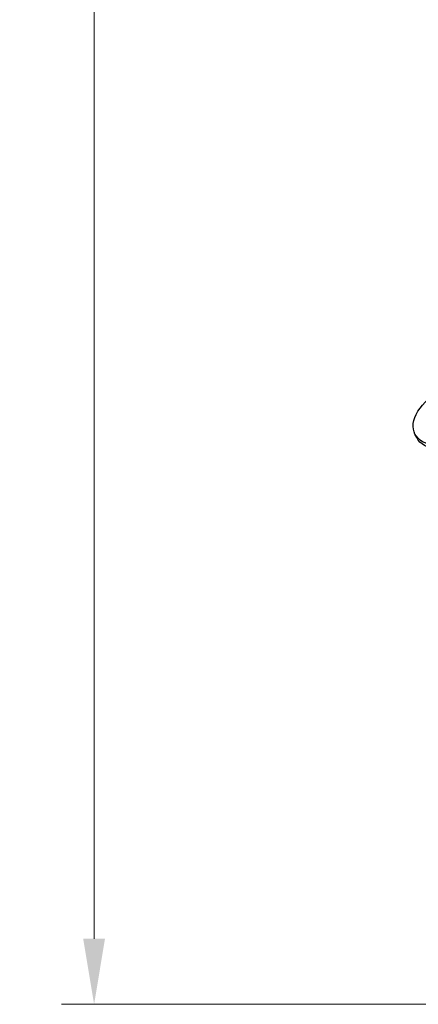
# Model space of a CAD drawing. Extents: x 0 to 796, y 0 to 496.
# Tile 142 of 242: x 336 to 348, y 191 to 221. Entities that reach past the tile are written whole.
import ezdxf

# ---------------------------------------------------------------- set-up
doc = ezdxf.new("R2010")
doc.units = 0
doc.header["$LTSCALE"] = 12
doc.header["$MEASUREMENT"] = 0
doc.header["$PDMODE"] = 1
doc.layers.get('Defpoints').update_dxf_attribs({"linetype": 'CONTINUOUS'})
doc.layers.add('D', color=2, linetype='CONTINUOUS')
doc.layers.add('Q', color=4, linetype='CONTINUOUS')
doc.styles.get("Standard").update_dxf_attribs({"font": 'SIMPLEX.SHX', "width": 0.875})
doc.dimstyles.new('STANDARD$0', dxfattribs={"dimscale": 32, "dimtxt": 0.09375, "dimasz": 0.0625, "dimexe": 0.03125, "dimexo": 0.03125, "dimgap": 0.03125, "dimtad": 1, "dimtih": 1, "dimtoh": 1, "dimdec": 4, "dimzin": 12, "dimdsep": 46, "dimlunit": 5, "dimtxsty": 'Standard', "dimcen": -0.03125, "dimclrd": 256, "dimclre": 256, "dimclrt": 256, "dimadec": 0, "dimazin": 0, "dimtfac": 0.875, "dimtdec": 4, "dimtofl": 0, "dimtmove": 0, "dimatfit": 3, "dimfxl": 1, "dimtolj": 1, "dimtzin": 12, "dimlwd": 13, "dimlwe": 13, "dimarcsym": 0})

# ---------------------------------------------------------------- blocks, each defined once
blk = doc.blocks.new('*D119')
at = {"layer": 'D', "lineweight": 13, "transparency": 16777216}
for p, q in [((356.272, 260.293), (337.188, 260.293)), ((338.188, 258.293), (338.188, 228.293)), ((338.188, 193.293), (338.188, 223.293)), ((355.2, 191.293), (337.188, 191.293))]:
    blk.add_line(p, q, dxfattribs=at)
at = {"layer": 'D', "transparency": 16777216}
for points in [[(337.854, 258.293), (338.521, 258.293), (338.188, 260.293)], [(337.854, 193.293), (338.521, 193.293), (338.188, 191.293)]]:
    blk.add_solid(points, dxfattribs=at)
at = {"layer": 'Defpoints', "color": 0, "transparency": 16777216}
for p in [(338.188, 260.293), (357.272, 260.293), (356.2, 191.293)]:
    blk.add_point(p, dxfattribs=at)
at = {"layer": 'D', "transparency": 16777216, "insert": (338.188, 225.793), "char_height": 3, "attachment_point": 5}
blk.add_mtext('\\A1;69', dxfattribs=at)

msp = doc.modelspace()

# ---------------------------------------------------------------- linework, layer by layer
at = {"layer": 'Q', "extrusion": (-1, 4.93038e-32, -2.22045e-16)}
msp.add_line((348.03709, 208.57163), (347.98158, 208.68265), dxfattribs=at)
at = {"layer": 'Q'}
msp.add_ellipse((349.17788, 209.28079), major_axis=(1.1963, 0.59815), ratio=0.61237244, start_param=-5.39710818, end_param=0.88607712, dxfattribs=at)
at = {"layer": 'Q', "extrusion": (2.22045e-16, 4.93038e-32, -1)}
msp.add_ellipse((349.23339, 209.16978), major_axis=(1.1963, 0.59815), ratio=0.61237244, start_param=0, end_param=3.14159265, dxfattribs=at)

# ---------------------------------------------------------------- dimensions: what is measured, and where the dimension line sits
at = {"layer": 'D'}
dim = msp.add_linear_dim(base=(338.18762, 260.29328), p1=(356.20049, 191.29328), p2=(357.27199, 260.29328), angle=90, dimstyle='STANDARD$0', override={"dimarcsym": 1}, dxfattribs=at)
dim.commit()
dim.dimension.update_dxf_attribs({"geometry": '*D119', "text_midpoint": (338.18762, 225.79328)})

doc.saveas('drawing.dxf')
